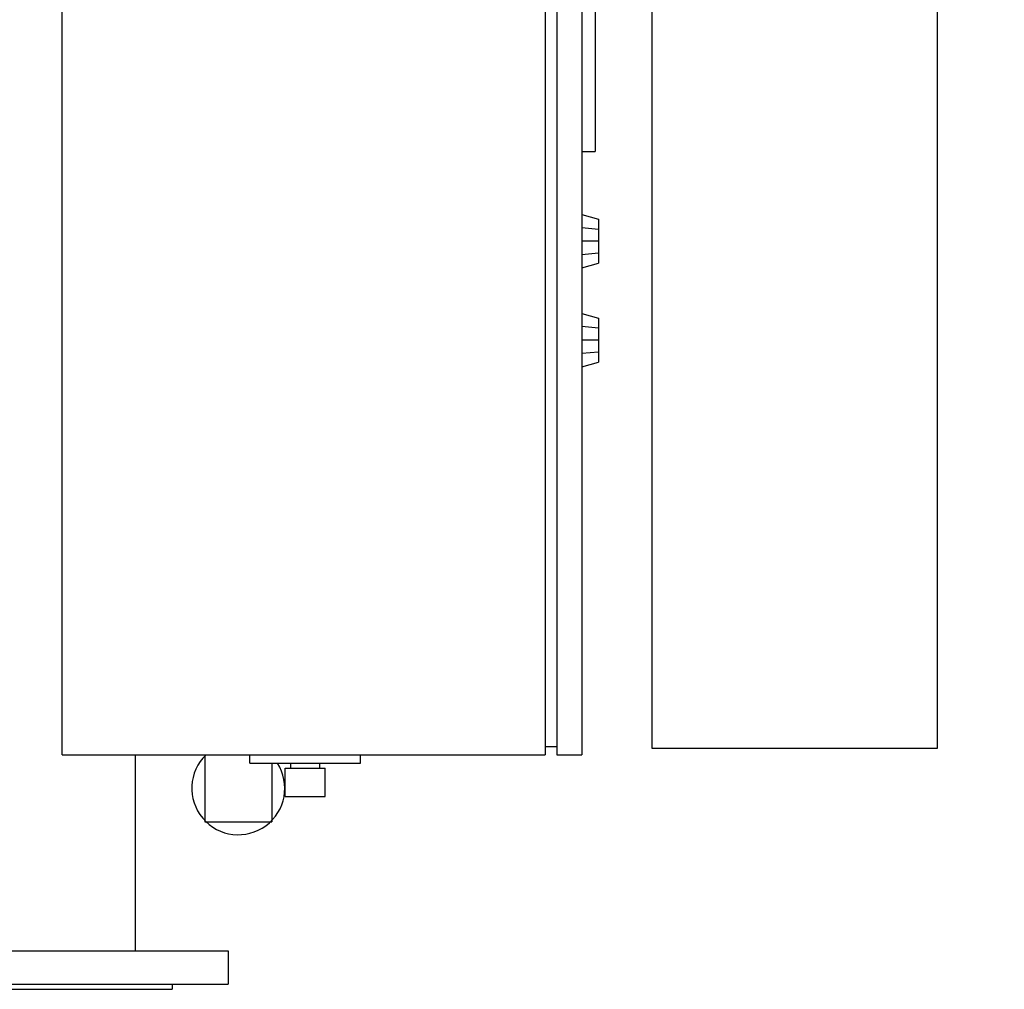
# Model space of a CAD drawing. Header units: inches. Extents: x -281236 to -70395, y 38777 to 102341.
# Tile 33 of 244: x -139532 to -139474, y 41291 to 41349. Entities that reach past the tile are written whole.
import ezdxf

# ---------------------------------------------------------------- set-up
doc = ezdxf.new("R2010")
doc.units = ezdxf.units.IN
doc.header["$MEASUREMENT"] = 0
doc.layers.add('Cieniutko', color=8, linetype='Continuous')
doc.layers.add('E35', color=6, linetype='Continuous')

msp = doc.modelspace()

# ---------------------------------------------------------------- linework, layer by layer
at = {"layer": 'Cieniutko'}
for p, q in [((-139529.804, 41304.798), (-139529.804, 41364.798)), ((-139501.004, 41364.798), (-139501.004, 41304.798)), ((-139500.304, 41364.798), (-139500.304, 41304.798)), ((-139498.804, 41364.798), (-139498.804, 41304.798)), ((-139498.004, 41354.798), (-139498.004, 41340.798)), ((-139498.804, 41340.798), (-139498.004, 41340.798)), ((-139498.804, 41337.038), (-139497.806, 41336.759)), ((-139497.806, 41336.759), (-139497.806, 41334.134)), ((-139497.806, 41336.159), (-139498.804, 41336.248)), ((-139497.806, 41335.446), (-139498.804, 41335.446)), ((-139497.806, 41334.734), (-139498.804, 41334.645)), ((-139498.804, 41333.855), (-139497.806, 41334.134)), ((-139498.804, 41331.141), (-139497.806, 41330.861)), ((-139497.806, 41330.861), (-139497.806, 41328.237)), ((-139497.806, 41330.261), (-139498.804, 41330.351)), ((-139497.806, 41329.549), (-139498.804, 41329.549)), ((-139497.806, 41328.837), (-139498.804, 41328.748)), ((-139498.804, 41327.957), (-139497.806, 41328.237)), ((-139501.004, 41305.298), (-139500.304, 41305.298)), ((-139529.804, 41304.798), (-139501.004, 41304.798)), ((-139525.459, 41304.798), (-139525.459, 41293.098)), ((-139521.304, 41304.798), (-139521.304, 41300.798)), ((-139518.617, 41304.298), (-139518.617, 41304.798)), ((-139518.617, 41304.298), (-139512.017, 41304.298)), ((-139517.304, 41304.298), (-139517.304, 41300.798)), ((-139516.179, 41304.002), (-139516.179, 41304.298)), ((-139514.442, 41304.002), (-139514.442, 41304.298)), ((-139512.017, 41304.298), (-139512.017, 41304.798)), ((-139500.304, 41304.798), (-139498.804, 41304.798)), ((-139516.516, 41302.298), (-139516.516, 41304.002)), ((-139516.516, 41304.002), (-139514.117, 41304.002)), ((-139514.117, 41302.298), (-139514.117, 41304.002)), ((-139516.516, 41302.298), (-139514.117, 41302.298)), ((-139521.304, 41300.798), (-139517.304, 41300.798)), ((-139539.904, 41293.098), (-139519.904, 41293.098)), ((-139519.904, 41293.098), (-139519.904, 41291.098)), ((-139539.904, 41291.098), (-139519.904, 41291.098)), ((-139536.554, 41290.798), (-139523.254, 41290.798)), ((-139523.254, 41291.098), (-139523.254, 41290.798))]:
    msp.add_line(p, q, dxfattribs=at)
msp.add_arc((-139519.304, 41302.798), 2.775, 133.89007, 32.71708, dxfattribs=at)
at = {"layer": 'E35'}
msp.add_lwpolyline([(-139477.61, 41433.165), (-139477.61, 41305.165), (-139494.61, 41305.165), (-139494.61, 41433.165)], close=True, dxfattribs=at)

doc.saveas('drawing.dxf')
